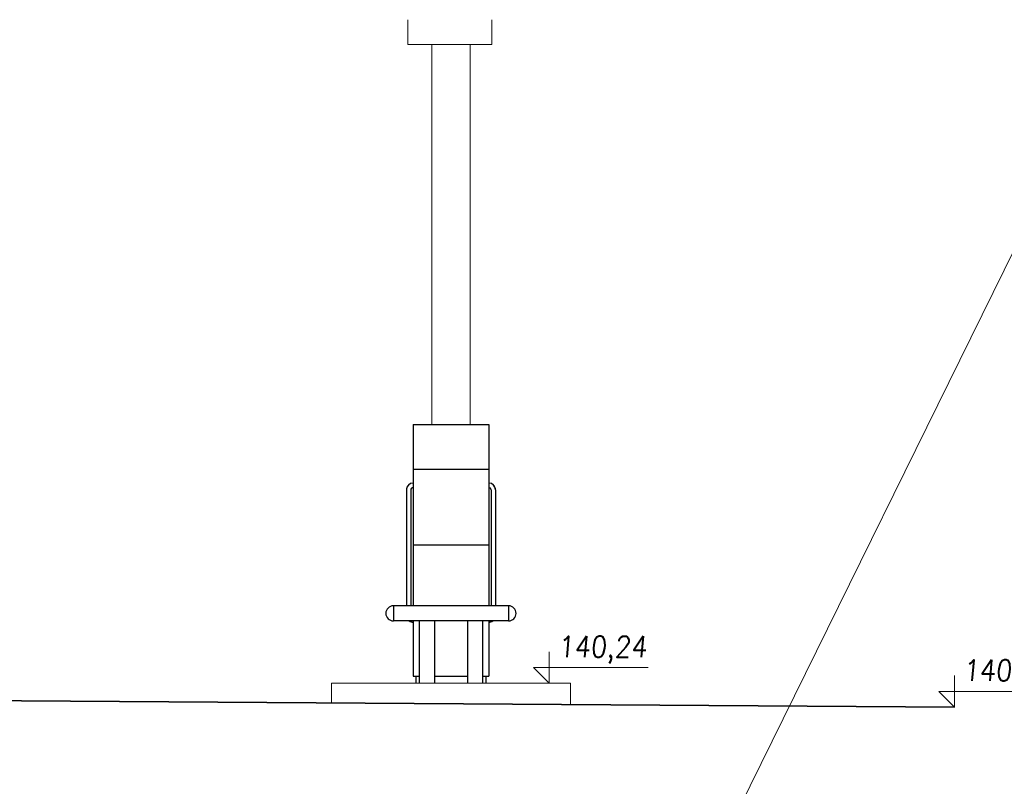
# Model space of a CAD drawing. Extents: x 64716 to 7565828, y -87108 to 5881792.
# Tile 54 of 160: x 115272 to 122312, y -2545 to 2936. Entities that reach past the tile are written whole.
import ezdxf

# ---------------------------------------------------------------- set-up
doc = ezdxf.new("R2010")
doc.units = 0
doc.header["$MEASUREMENT"] = 0
doc.layers.add('dach - izolacja', color=7, linetype='Continuous')
doc.layers.add('xxOś 2_rysunek_Widok ogólny_Dimension_', color=7, linetype='Continuous')
for name, color, linetype, lineweight in [('gruby', 7, 'Continuous', 35), ('linii', 7, 'Continuous', 15), ('LINII OPIS', 7, 'Continuous', 9)]:
    doc.layers.add(name, color=color, linetype=linetype, lineweight=lineweight)
doc.styles.add('RBCS_dim1', font='simplex.shx', dxfattribs={"width": 0.9, "oblique": 5, "height": 3})

# ---------------------------------------------------------------- blocks, each defined once
blk = doc.blocks.new('dystr.3')
at = {"layer": 'dach - izolacja'}
for p, q in [((6433772.5184, 5668694.5221, 0), (6433773.0384, 5668694.5221, 0)), ((6433772.5184, 5668694.5221, 0), (6433772.5184, 5668693.2261, 0)), ((6433773.0384, 5668694.5221, 0), (6433773.0584, 5668694.5221, 0)), ((6433773.0584, 5668694.5221, 0), (6433773.0584, 5668693.2261, 0)), ((6433772.5184, 5668694.2021, 0), (6433773.0584, 5668694.2021, 0)), ((6433772.4696, 5668694.0544, 0), (6433772.4696, 5668693.2261, 0)), ((6433772.5013, 5668694.0544, 0), (6433772.5013, 5668693.2261, 0)), ((6433773.0754, 5668694.0544, 0), (6433773.0754, 5668693.2261, 0)), ((6433773.1071, 5668694.0544, 0), (6433773.1071, 5668693.2261, 0)), ((6433772.5184, 5668693.6621, 0), (6433773.0384, 5668693.6621, 0)), ((6433773.0384, 5668693.6621, 0), (6433773.0584, 5668693.6621, 0)), ((6433772.3769, 5668693.2261, 0), (6433772.3769, 5668693.1181, 0)), ((6433773.1999, 5668693.2261, 0), (6433772.3769, 5668693.2261, 0)), ((6433773.1999, 5668693.2261, 0), (6433773.1999, 5668693.1181, 0)), ((6433773.1999, 5668693.1181, 0), (6433772.3769, 5668693.1181, 0)), ((6433772.5184, 5668693.1181, 0), (6433772.5184, 5668692.7221, 0)), ((6433772.5621, 5668693.1181, 0), (6433772.5621, 5668692.6721, 0)), ((6433772.6701, 5668693.1181, 0), (6433772.6701, 5668692.6721, 0)), ((6433772.9066, 5668693.1181, 0), (6433772.9066, 5668692.6721, 0)), ((6433773.0146, 5668693.1181, 0), (6433773.0146, 5668692.6721, 0)), ((6433773.0584, 5668693.1181, 0), (6433773.0584, 5668692.7221, 0)), ((6433772.5184, 5668692.7221, 0), (6433772.5621, 5668692.7221, 0)), ((6433772.5384, 5668692.7221, 0), (6433772.5384, 5668692.6721, 0)), ((6433772.6701, 5668692.7221, 0), (6433772.9066, 5668692.7221, 0)), ((6433773.0146, 5668692.7221, 0), (6433773.0384, 5668692.7221, 0)), ((6433773.0384, 5668692.7221, 0), (6433773.0584, 5668692.7221, 0)), ((6433773.0384, 5668692.7221, 0), (6433773.0384, 5668692.6721, 0))]:
    blk.add_line(p, q, dxfattribs=at)
for centre, radius, start, end in [((6433772.5184, 5668694.0544, 0), 0.0488, 90, 180), ((6433773.0584, 5668694.0544, 0), 0.0488, 0, 90), ((6433772.5184, 5668694.0544, 0), 0.0171, 90, 180), ((6433773.0584, 5668694.0544, 0), 0.0171, 0, 90), ((6433772.3769, 5668693.1721, 0), 0.054, 90, 270), ((6433773.1999, 5668693.1721, 0), 0.054, 270, 90), ((6433772.5184, 5668693.1574, 0), 0.0488, 233.68412, 270), ((6433773.0584, 5668693.1574, 0), 0.0488, 270, 306.31588)]:
    blk.add_arc(centre, radius, start, end, dxfattribs=at)

msp = doc.modelspace()

# ---------------------------------------------------------------- linework, layer by layer
at = {"layer": 'gruby', "elevation": 0}
msp.add_lwpolyline([(92455, -1978.5), (107205, -1878.5), (121955, -1978.5)], dxfattribs=at)
at = {"layer": 'linii'}
for p, q in [((118047.3, 2758.5, 0), (118047.3, 2935, 0)), ((118047.3, 2758.5, 0), (118047.3, 2935, 0)), ((118047.3, 2758.5, 0), (118047.3, 2935, 0)), ((118047.3, 2758.5, 0), (118047.3, 2935, 0)), ((118647.3, 2758.5, 0), (118647.3, 2935, 0)), ((118647.3, 2758.5, 0), (118647.3, 2935, 0)), ((118647.3, 2758.5, 0), (118647.3, 2935, 0)), ((118647.3, 2758.5, 0), (118647.3, 2935, 0)), ((118047.3, 2758.5, 0), (118647.3, 2758.5, 0)), ((118047.3, 2758.5, 0), (118647.3, 2758.5, 0)), ((118047.3, 2758.5, 0), (118647.3, 2758.5, 0)), ((118047.3, 2758.5, 0), (118647.3, 2758.5, 0)), ((117500.2, -1808.5, 0), (117500.2, -1948.3, 0)), ((119210.2, -1808.5, 0), (117500.2, -1808.5, 0)), ((117500.2, -1808.5, 0), (119210.2, -1808.5, 0)), ((119210.2, -1959.9, 0), (119210.2, -1808.5, 0))]:
    msp.add_line(p, q, dxfattribs=at)
msp.add_lwpolyline([(146691, 50666), (78858, -87108)], dxfattribs=at)
msp.add_lwpolyline([(118218.5, 2758.5), (118491.5, 2758.5), (118491.5, 41.5), (118218.5, 41.5)], close=True, dxfattribs=at)
at = {"layer": 'linii', "ltscale": 0.2, "elevation": 0}
msp.add_lwpolyline([(118084.9, 41.5), (118624.9, 41.5), (118624.9, -377.5, -0.414214), (118673.7, -426.2), (118673.7, -1254.5), (118766.4, -1254.5, -1), (118766.4, -1362.5), (118653.8, -1362.5), (118624.9, -1372), (118624.9, -1758.5), (118604.9, -1758.5), (118604.9, -1808.5), (118104.9, -1808.5), (118104.9, -1758.5), (118084.9, -1758.5), (118084.9, -1372), (118056, -1362.5), (117943.4, -1362.5, -1), (117943.4, -1254.5), (118036.2, -1254.5), (118036.2, -426.2, -0.414214), (118084.9, -377.5), (118084.9, 41.5), (118624.9, 41.5)], format="xyb", dxfattribs=at)
at = {"layer": 'LINII OPIS'}
for p, q in [((119057.8, -1583.5, 0), (119057.8, -1808.5, 0)), ((119057.8, -1583.5, 0), (119057.8, -1808.5, 0)), ((119057.8, -1808.5, 0), (118945.3, -1696, 0)), ((118945.3, -1696, 0), (119057.8, -1696, 0)), ((119057.8, -1808.5, 0), (118945.3, -1696, 0)), ((118945.3, -1696, 0), (119057.8, -1696, 0)), ((119057.8, -1696, 0), (119605.3, -1696, 0)), ((119057.8, -1696, 0), (119764.3, -1696, 0)), ((121955, -1753.5, 0), (121955, -1978.5, 0)), ((121955, -1753.5, 0), (121955, -1978.5, 0)), ((121955, -1978.5, 0), (121842.5, -1866, 0)), ((121842.5, -1866, 0), (121955, -1866, 0)), ((121955, -1978.5, 0), (121842.5, -1866, 0)), ((121842.5, -1866, 0), (121955, -1866, 0)), ((121955, -1866, 0), (122502.5, -1866, 0)), ((121955, -1866, 0), (122661.5, -1866, 0))]:
    msp.add_line(p, q, dxfattribs=at)

# ---------------------------------------------------------------- block references
at = {"layer": 'linii', "xscale": 1000, "yscale": 1000, "zscale": 1000}
msp.add_blockref('dystr.3', (-6433654433.4, -5668694480.6, 0), dxfattribs=at)

# ---------------------------------------------------------------- texts
at = {"layer": 'xxOś 2_rysunek_Widok ogólny_Dimension_', "color": 6, "style": 'RBCS_dim1', "oblique": 5, "width": 0.9}
for s, p in [('140,24', (119119.3, -1621, 0)), ('140,07', (122016.5, -1791, 0))]:
    msp.add_text(s, height=150, dxfattribs=at).set_placement(p)

doc.saveas('drawing.dxf')
